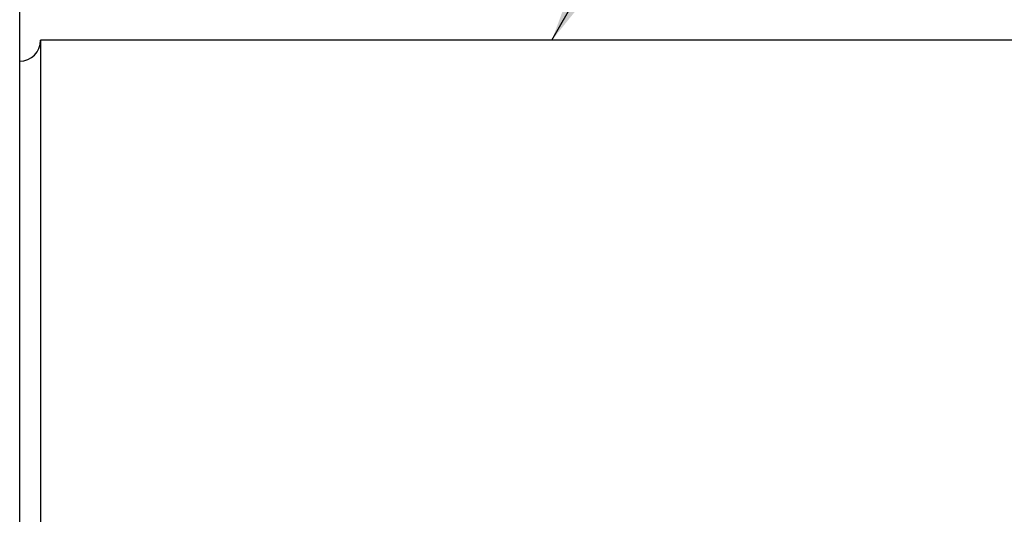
# Model space of a CAD drawing. Extents: x 15 to 1084, y 29 to 151.
# Tile 43 of 51: x 163 to 186, y 102 to 113. Entities that reach past the tile are written whole.
import ezdxf

# ---------------------------------------------------------------- set-up
doc = ezdxf.new("R2010")
doc.units = 0
doc.header["$MEASUREMENT"] = 0
doc.layers.add('DIM', color=4, linetype='CONTINUOUS')
doc.layers.add('OUT', color=3, linetype='CONTINUOUS')
doc.styles.add('DIM-7', font='SIMPLEX.shx', dxfattribs={"width": 0.7, "bigfont": 'chineset.shx'})
doc.dimstyles.new('CNS', dxfattribs={"dimtxt": 3.5, "dimasz": 2.5, "dimexe": 1, "dimexo": 1.5, "dimgap": 0.09, "dimtad": 0, "dimdsep": 46, "dimtxsty": 'DIM-7', "dimcen": 0.09, "dimclrd": 1, "dimclre": 1, "dimclrt": 4, "dimadec": 0, "dimazin": 0, "dimtfac": 1, "dimtix": 1, "dimtmove": 2, "dimatfit": 3, "dimfxl": 1, "dimtvp": 0.971429, "dimtolj": 1, "dimarcsym": 0})

msp = doc.modelspace()

# ---------------------------------------------------------------- linework, layer by layer
at = {"layer": 'OUT', "color": 7, "ltscale": 5}
for p, q in [((162.5351, 49.3945), (162.5351, 126.3945)), ((163.0351, 112.8945), (163.0351, 62.8945)), ((201.0351, 112.8945), (163.0351, 112.8945))]:
    msp.add_line(p, q, dxfattribs=at)
msp.add_arc((162.5351, 112.8945), 0.5, 270, 0, dxfattribs=at)

# ---------------------------------------------------------------- leaders
at = {"layer": 'DIM', "color": 7, "annotation_type": 0, "has_hookline": 1, "hookline_direction": 0, "text_width": 4.9467}
msp.add_leader([(175.2471, 112.8945), (177.9065, 117.591), (179.9065, 117.591)], dimstyle='CNS', override={"dimscale": 0.8, "dimgap": 1, "dimtad": 1, "dimdec": 3, "dimclrd": 7, "dimclre": 7, "dimclrt": 7, "dimtp": -0.01, "dimtm": 0.02, "dimtfac": 0.5, "dimtdec": 3, "dimtmove": 0}, dxfattribs=at)

doc.saveas('drawing.dxf')
